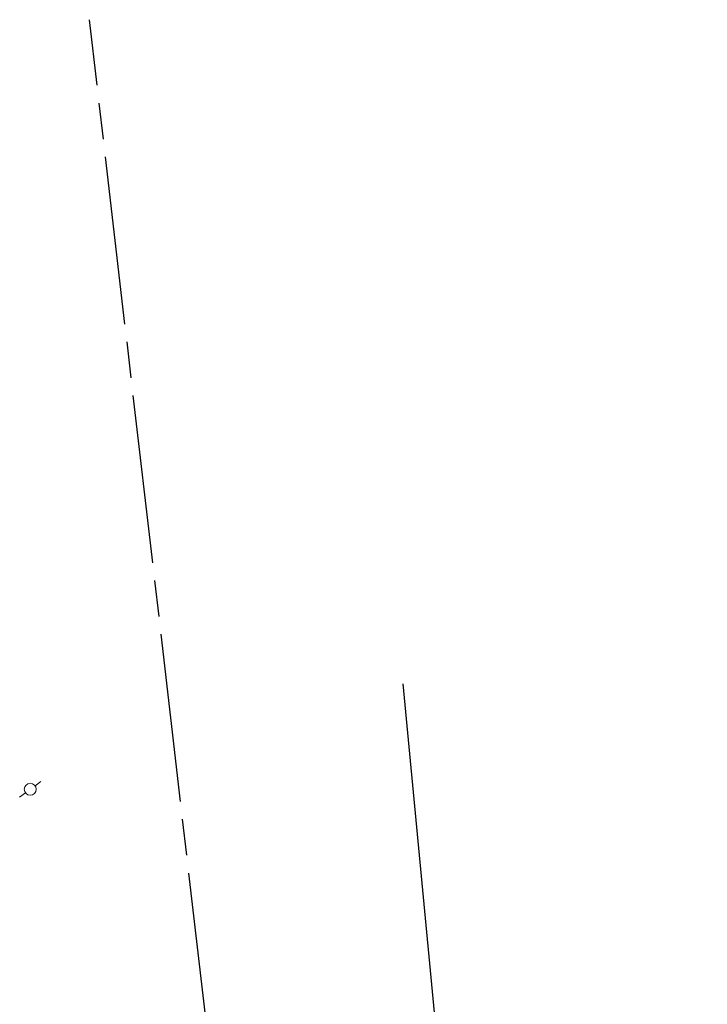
# Model space of a CAD drawing. Extents: x 2462876 to 2469231, y 263261 to 263931.
# Tile 121 of 122: x 2468864 to 2468979, y 263649 to 263813. Entities that reach past the tile are written whole.
import ezdxf

# ---------------------------------------------------------------- set-up
doc = ezdxf.new("R2010")
doc.units = 0
doc.header["$LTSCALE"] = 20
doc.header["$MEASUREMENT"] = 0
doc.linetypes.add('CL', pattern=[2, 0.3, -0.15, 1.4, -0.15])
doc.linetypes.add('rowex', pattern=[0])
for name, color, linetype in [('RW_X_CL', 6, 'CL'), ('RW_X_Fee_RW', 6, 'rowex'), ('SV_X_Mon_Cells_Found', 7, 'Continuous')]:
    doc.layers.add(name, color=color, linetype=linetype)

# ---------------------------------------------------------------- blocks, each defined once
blk = doc.blocks.new('MSPK')
at = {"layer": 'SV_X_Mon_Cells_Found', "color": 1, "linetype": 'Continuous', "lineweight": 0}
for p, q in [((0.0884, 0.0659), (0.0401, 0.0299)), ((-0.0401, -0.0299), (-0.0883, -0.0658))]:
    blk.add_line(p, q, dxfattribs=at)
blk.add_circle((0, 0), 0.05, dxfattribs=at)

msp = doc.modelspace()

# ---------------------------------------------------------------- linework, layer by layer
at = {"layer": 'RW_X_CL', "flags": 128}
msp.add_lwpolyline([(2468933.66, 263315.93), (2468875.88, 263812.58)], dxfattribs=at)
at = {"layer": 'RW_X_Fee_RW', "flags": 128}
msp.add_lwpolyline([(2468928.02, 263702.02), (2468955.58, 263413.33), (2468984.26, 263367.93), (2469020.11, 263371.26), (2469040.65, 263375.03), (2469070.43, 263374.39), (2469120.82, 263375.83)], dxfattribs=at)

# ---------------------------------------------------------------- block references
at = {"layer": 'SV_X_Mon_Cells_Found', "xscale": 20, "yscale": 20, "zscale": 20}
msp.add_blockref('MSPK', (2468866, 263684.47), dxfattribs=at)

doc.saveas('drawing.dxf')
